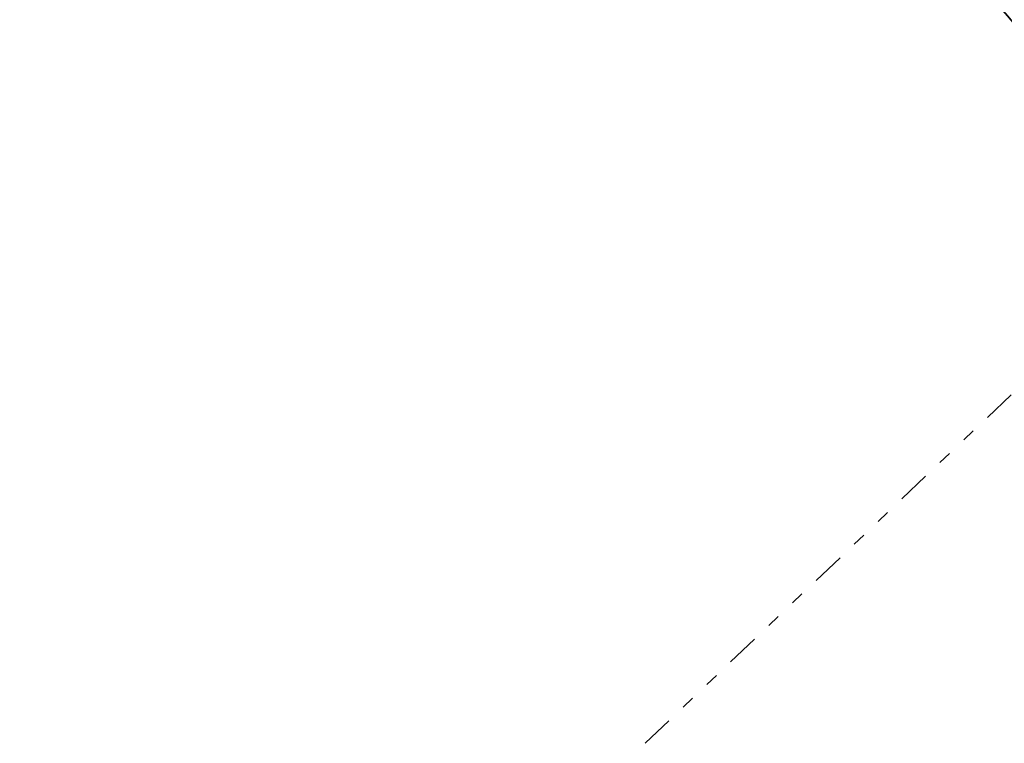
# Model space of a CAD drawing. Header units: metres. Extents: x 156019 to 159509, y 450048 to 451682.
# Tile 2 of 5: x 156019 to 156094, y 451079 to 451134. Entities that reach past the tile are written whole.
import ezdxf

# ---------------------------------------------------------------- set-up
doc = ezdxf.new("R2010")
doc.units = ezdxf.units.M
doc.linetypes.add('AL-TEKENBLADGRENS', pattern=[11.5, 2.5, -1.5, 1, -1.5, 1, -1.5, 2.5])
doc.linetypes.add('AM-AS', pattern=[16, 10, -2, 2, -2])
for name, color, linetype, lineweight in [('N-WE-AM-AS-G', 252, 'AM-AS', 18), ('N-WE-VH-KANTVERHARDING_HOOFDRIJBAAN-G', 252, 'CONTINUOUS', 35), ('N-WE-VH-VERHARDING_GRASBETONSTEEN-G', 252, 'CONTINUOUS', 35), ('X-XX-AL-TEKENBLADGRENS-G', 7, 'AL-TEKENBLADGRENS', 35)]:
    doc.layers.add(name, color=color, linetype=linetype, lineweight=lineweight)

msp = doc.modelspace()

# ---------------------------------------------------------------- linework, layer by layer
at = {"layer": 'N-WE-AM-AS-G', "transparency": 33554687, "flags": 128}
msp.add_lwpolyline([(156054.208, 451680.581), (156047.697, 451601.191), (156044.0819038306, 451560.4282218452), (156034.6845, 451460.8585), (156024.0226627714, 451344.1291122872, 0.1854094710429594), (156074.7460007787, 451164.7451541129, 0.0216701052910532), (156104.1344298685, 451128.8134434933)], format="xyb", dxfattribs=at)
at = {"layer": 'N-WE-VH-KANTVERHARDING_HOOFDRIJBAAN-G', "transparency": 33554687, "flags": 128}
for points in [[(156050.7197116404, 451680.8670844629), (156044.2096593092, 451601.4886395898), (156040.596460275, 451560.7472529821), (156031.1994889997, 451461.1821142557), (156020.5371716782, 451344.4474703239, 0.1854094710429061), (156071.943323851, 451162.6487280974, 0.03143541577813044), (156115.846643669, 451111.0585731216, 0.03143541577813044)], [(156057.6962883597, 451680.2949155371), (156051.1843406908, 451600.8933604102), (156047.5673473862, 451560.1091907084), (156038.1695110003, 451460.5348857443), (156027.5081538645, 451343.8107542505, 0.1854094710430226), (156077.5486777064, 451166.8415801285, 0.0462963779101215), (156143.4888271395, 451093.8595300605, 0.0462963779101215)]]:
    msp.add_lwpolyline(points, format="xyb", dxfattribs=at)
at = {"layer": 'N-WE-VH-VERHARDING_GRASBETONSTEEN-G', "transparency": 33554687, "flags": 128}
for points in [[(156043.188987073, 451599.0358083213), (156039.7997874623, 451560.8201743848), (156030.4029150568, 451461.2560832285), (156019.7404879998, 451344.5202378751, 0.1854094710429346), (156071.3027119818, 451162.1695450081, 0.03143541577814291), (156115.2711611, 451110.5028575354)], [(156032.1502542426, 451385.8389048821), (156028.304837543, 451343.7379866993, 0.1854094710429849), (156078.1892895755, 451167.3207632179, 0.04629637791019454), (156144.0303322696, 451094.448403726)]]:
    msp.add_lwpolyline(points, format="xyb", dxfattribs=at)
at = {"layer": 'X-XX-AL-TEKENBLADGRENS-G', "transparency": 33554687, "flags": 128}
msp.add_lwpolyline([(156066.2573455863, 451078.634466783), (156147.9909735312, 451156.4707480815)], dxfattribs=at)

doc.saveas('drawing.dxf')
